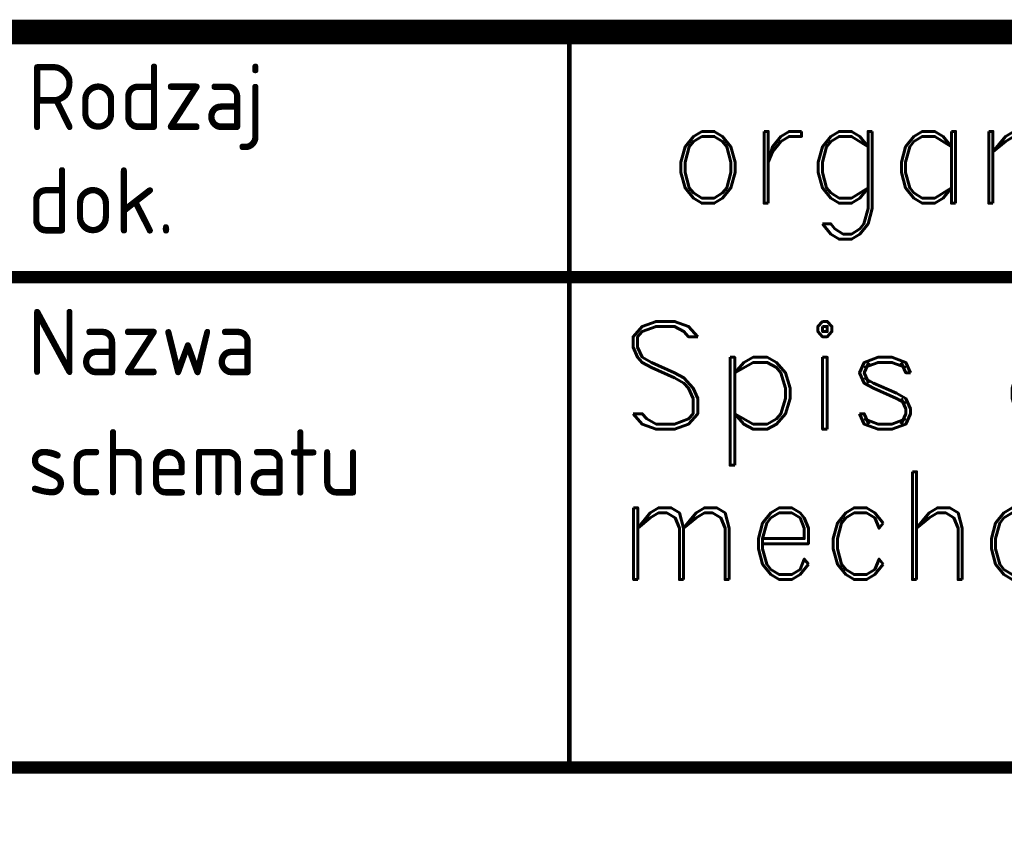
# Model space of a CAD drawing. Header units: millimetres. Extents: x 472 to 1299, y 510 to 798.
# Tile 54 of 69: x 1124 to 1145, y 531 to 548. Entities that reach past the tile are written whole.
import ezdxf
from ezdxf.enums import TextEntityAlignment as Align

# ---------------------------------------------------------------- set-up
doc = ezdxf.new("R2010")
doc.units = ezdxf.units.MM
doc.header["$LTSCALE"] = 4
doc.linetypes.add('DOT2', pattern=[0.125, 0, -0.125])
doc.layers.add('Ramka', color=7, linetype='Continuous')
doc.styles.add('ROMAND', font='romand')
doc.styles.get("Standard").update_dxf_attribs({"font": 'ISOCP.SHX'})

# ---------------------------------------------------------------- blocks, each defined once
blk = doc.blocks.new('A3-grafiko')
at = {"const_width": 0.51}
blk.add_lwpolyline([(24, 5), (410, 5), (410, 36.601), (24, 36.601)], close=True, dxfattribs=at)
at = {"linetype": 'DOT2', "const_width": 0.102}
blk.add_lwpolyline([(247.409, 21.31), (247.409, 36.601)], dxfattribs=at)
at = {"const_width": 0.255}
for points in [[(235.686, 31.504), (317.236, 31.504)], [(235.686, 21.31), (317.236, 21.31)]]:
    blk.add_lwpolyline(points, dxfattribs=at)
for s, p in [('Rodzaj', (236.148, 34.562)), ('dok.', (236.148, 32.41)), ('Nazwa', (236.148, 29.465)), ('schematu', (236.148, 26.965))]:
    blk.add_text(s, height=1.3762).set_placement(p)
at = {"color": 250, "style": 'ROMAND', "width": 0.9}
for tag, p, height in [('OPRACOWAŁ', (37.102, 33.56), 2), ('BRANŻA', (290.245, 33.04), 2.243), ('ZMIANA1', (109.377, 33.461), 2), ('ZMIANA2', (155.377, 33.461), 2), ('ZMIANA3', (201.377, 33.461), 2), ('NAZWA_ZAKŁADU', (375.799, 32.733), 2.243), ('RODZAJ_DOK', (249.47, 33.04), 2.243), ('DATA1', (83.569, 32.976), 2), ('OZN_DOK1', (326.144, 32.248), 2.243), ('SPRAWDZIŁ', (37.102, 29.56), 2), ('ZM1_WPROW', (104.855, 29.7), 2), ('ZM2_WPROW', (150.855, 29.7), 2), ('ZM3_WPROW', (196.855, 29.7), 2), ('DATA', (136.056, 29.294), 2), ('DATA', (182.056, 29.294), 2), ('DATA', (228.056, 29.294), 2), ('DATA2', (83.569, 28.976), 2), ('OZN_DOK2', (326.144, 28.407), 2.243), ('NAZWA_OBIEKTU', (375.799, 28.314), 2.243), ('ZATWIERDZIŁ', (37.102, 25.56), 2), ('ZM1_ZATW', (104.855, 25.7), 2), ('ZM2_ZATW', (150.855, 25.7), 2), ('ZM3_ZATW', (196.855, 25.7), 2), ('DATA', (136.056, 25.294), 2), ('DATA', (182.056, 25.294), 2), ('DATA', (228.056, 25.294), 2), ('DATA3', (83.569, 24.976), 2), ('NAZWA_PRAC', (337.117, 22.562), 2.243), ('OPIS_ZM_1', (98.413, 19.262), 1.5), ('OPIS_ZM_2', (144.413, 19.262), 1.5), ('OPIS_ZM_3', (190.413, 19.262), 1.5), ('OPIS_ZM_1', (98.413, 16.762), 1.5), ('OPIS_ZM_2', (144.413, 16.762), 1.5), ('OPIS_ZM_3', (190.413, 16.762), 1.5), ('144', (401.641, 15.998), 2.243), ('1', (392.026, 15.36), 2.243), ('1:1', (368.283, 15.073), 2.243), ('OPIS_ZM_1', (98.413, 14.262), 1.5), ('OPIS_ZM_2', (144.413, 14.262), 1.5), ('OPIS_ZM_3', (190.413, 14.262), 1.5), ('00', (381.556, 12.667), 2.243), ('APLIKACJA', (392.026, 7.205), 2), ('A3', (368.283, 6.918), 2.243)]:
    blk.add_attdef(tag, p, '', height=height, dxfattribs=at)
at = {"color": 1, "style": 'ROMAND'}
for tag, p, height, width in [('TYTUL_1', (249.411, 28.343), 2.243, 0.9), ('TYTUL_2', (249.411, 25.217), 2.243, 0.9), ('TYTUL_3', (249.411, 22.185), 2.243, 0.9), ('PLIK', (37.723, 6.22), 1.8, 0.8)]:
    blk.add_attdef(tag, p, '', height=height, dxfattribs=dict(at, width=width))
blk.add_attdef('NUMER_RYS', text='', height=2.345, dxfattribs=at).set_placement((403.569, 22.948), align=Align.RIGHT)
at = {"color": 250, "style": 'ROMAND', "width": 0.9, "flags": 2}
for tag, p in [('ZAMAWIAJĄCY', (36.801, 20.951)), ('NR_UMOWY', (36.801, 15.674)), ('NAZWA_PROJEKTU', (36.801, 10.726))]:
    blk.add_attdef(tag, p, '', height=2.243, dxfattribs=at)
at = {"color": 1, "style": 'ROMAND', "width": 0.9}
blk.add_attdef('NR_DOK', text='', height=2.548, dxfattribs=at).set_placement((341.162, 12.857), align=Align.CENTER)

msp = doc.modelspace()

# ---------------------------------------------------------------- block references
at = {"layer": 'Ramka'}
ref = msp.add_blockref('A3-grafiko', (888.381, 510.706), dxfattribs=at)
ref.add_attrib('TYTUL_1', 'Spis oznaczeń projektowych w branży ', (1136.826, 539.049), dxfattribs={"layer": '0', "color": 1, "height": 2.24264, "style": 'ROMAND'})
ref.add_attrib('TYTUL_2', 'mechaniczno technologicznej', (1136.78, 535.923), dxfattribs={"layer": '0', "color": 1, "height": 2.24264, "style": 'ROMAND', "width": 0.9})
ref.add_attrib('RODZAJ_DOK', 'organizacyjna', (1137.85, 543.746), dxfattribs={"layer": '0', "color": 250, "height": 2.24264, "style": 'ROMAND', "width": 0.9})

doc.saveas('drawing.dxf')
